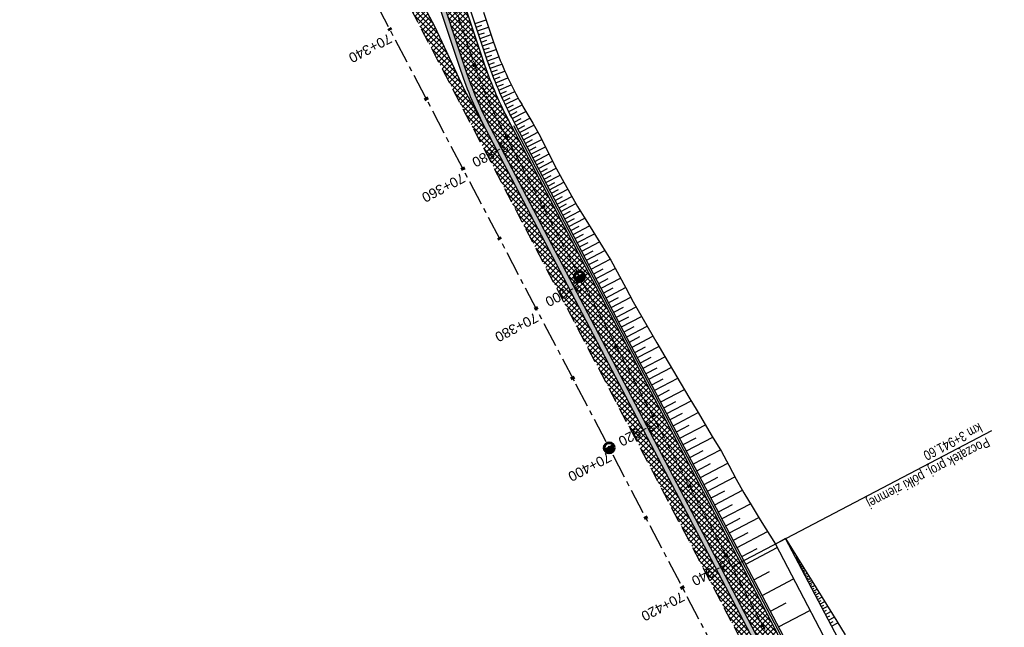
# Model space of a CAD drawing. Header units: metres. Extents: x 7529682 to 7533704, y 5721210 to 5727842.
# Tile 7 of 64: x 7531458 to 7531583, y 5724307 to 5724384. Entities that reach past the tile are written whole.
import ezdxf

# ---------------------------------------------------------------- set-up
doc = ezdxf.new("R2010")
doc.units = ezdxf.units.M
doc.linetypes.add('CENTER', pattern=[50.800000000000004, 31.75, -6.35, 6.35, -6.35])
doc.linetypes.add('HIDDEN', pattern=[9.524999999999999, 6.35, -3.175])
for name, color, linetype in [('C-DROGI-SYTUACJA-ETYKIETY', 7, 'Continuous'), ('D-hatch-pobocza', 131, 'Continuous'), ('D-pobocza', 7, 'Continuous'), ('D-skarpa', 7, 'Continuous'), ('D-skarpa-kreskowanie', 7, 'Continuous')]:
    doc.layers.add(name, color=color, linetype=linetype)
doc.layers.add('D-bariery', color=7, linetype='FENCELINE2', lineweight=30, true_color=0xff0f0f)
doc.layers.add('D-hatch-ciag-pieszo-rowerowy', color=7, linetype='Continuous', lineweight=13, true_color=0xff9f80)
for name, color, linetype, lineweight in [('D-krawędzie', 7, 'Continuous', 30), ('D-obrzeża', 7, 'Continuous', 30), ('D-opisy', 7, 'Continuous', 30), ('D-oś', 10, 'CENTER', 30), ('D-ścieki', 7, 'Continuous', 30)]:
    doc.layers.add(name, color=color, linetype=linetype, lineweight=lineweight)
doc.layers.add('poprzeczki', color=7, linetype='Continuous', true_color=0x0000c7)
doc.styles.add('2mm08', font='arial.ttf', dxfattribs={"width": 0.8})
doc.styles.get("Standard").update_dxf_attribs({"font": 'arial.ttf'})
doc.linetypes.add('FENCELINE2', pattern='A,6.35,-2.54,[132,ltypeshp.shx,S=2.54,R=0,X=-2.54,Y=0],-2.54,25.4', length=36.83)
pattern_1 = [(45, (0, 0), (-0.3367596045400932, 0.3367596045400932), []), (135, (0, 0), (-0.3367596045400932, -0.3367596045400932), [])]

# ---------------------------------------------------------------- blocks, each defined once
blk = doc.blocks.new('kilometraz')
at = {"linetype": 'ByBlock', "lineweight": -2}
blk.add_hatch(color=0, dxfattribs=at).paths.add_polyline_path([(0, -0.28125, 0.4142135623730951), (0.28125, 0, 0.4142135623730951), (0, 0.28125)])
at = {"color": 0, "linetype": 'ByBlock', "lineweight": -2}
blk.add_line((0, 0.28125), (0, -0.28125), dxfattribs=at)
blk.add_circle((0, 0), 0.28125, dxfattribs=at)
blk = doc.blocks.new('AeccTickLine')
at = {"color": 0, "linetype": 'ByBlock', "lineweight": -2}
blk.add_line((0, 1), (-3.673819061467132e-16, -1), dxfattribs=at)

msp = doc.modelspace()

# ---------------------------------------------------------------- hatches: boundary and pattern name
at = {"layer": 'D-hatch-ciag-pieszo-rowerowy'}
h = msp.add_hatch(dxfattribs=at)
h.set_pattern_fill('ANSI37', color=256, scale=0.15, style=0)
h.set_pattern_definition(pattern_1)
edge = h.paths.add_edge_path()
edge.add_line((7531514.415650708, 5724387.617508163), (7531511.983512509, 5724387.007835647))
edge.add_line((7531511.983512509, 5724387.007835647), (7531515.04272666, 5724377.850002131))
edge.add_arc((7531562.466623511, 5724393.692161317), 50.00000000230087, 198.4721210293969, 207.666255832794)
edge.add_line((7531518.183261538, 5724370.476135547), (7531533.76163089, 5724340.761206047))
edge.add_line((7531533.76163089, 5724340.761206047), (7531558.998259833, 5724292.587044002))
edge.add_line((7531558.998259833, 5724292.587044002), (7531560.262448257, 5724290.175655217))
edge.add_line((7531560.262448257, 5724290.175655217), (7531563.059394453, 5724290.221480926))
edge.add_line((7531563.059394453, 5724290.221480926), (7531559.088841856, 5724297.795151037))
edge.add_line((7531559.088841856, 5724297.795151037), (7531533.852572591, 5724345.968626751))
edge.add_line((7531533.852572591, 5724345.968626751), (7531520.493826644, 5724371.449740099))
edge.add_arc((7531564.777188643, 5724394.66576581), 49.99999999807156, 198.4721210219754, 207.6662557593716, ccw=False)
edge.add_line((7531517.353291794, 5724378.823606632), (7531514.415650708, 5724387.617508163))
at = {"layer": 'D-hatch-pobocza'}
h = msp.add_hatch(dxfattribs=at)
h.set_pattern_fill('ANSI37', color=256, scale=0.15, style=0)
h.set_pattern_definition(pattern_1)
h.paths.add_polyline_path([(7531488.16, 5724427.12), (7531481.150587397, 5724441.171784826), (7531479.92528069, 5724439.394137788), (7531491.799589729, 5724416.76024859), (7531516.434946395, 5724369.562363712), (7531517.651861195, 5724370.197543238), (7531514.91, 5724375.29), (7531511.16, 5724383.25), (7531499.95, 5724404.19)])
h = msp.add_hatch(dxfattribs=at)
h.set_pattern_fill('ANSI37', color=256, scale=0.15, style=0)
h.set_pattern_definition(pattern_1)
h.paths.add_polyline_path([(7531607.891778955, 5724199.074953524, -0.04242732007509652), (7531605.100171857, 5724203.442839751), (7531592.615319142, 5724227.198197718), (7531571.091482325, 5724268.227489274), (7531558.466772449, 5724292.308617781), (7531533.230230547, 5724340.482613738), (7531517.651861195, 5724370.197543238), (7531516.434946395, 5724369.562363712), (7531531.900107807, 5724339.93328556), (7531557.226635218, 5724291.658956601), (7531569.851546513, 5724267.577443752), (7531591.375556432, 5724226.547822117), (7531608.842498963, 5724193.312870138), (7531611.311824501, 5724194.608572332)])
at = {"layer": 'D-ścieki', "linetype": 'ByBlock', "true_color": 0x00cccc}
h = msp.add_hatch(color=132, dxfattribs=at)
edge = h.paths.add_edge_path()
edge.add_line((7531611.374027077, 5724194.527339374), (7531611.850669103, 5724194.89177396))
edge.add_line((7531611.850669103, 5724194.89177396), (7531608.368157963, 5724199.439731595))
edge.add_arc((7531632.187108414, 5724217.678635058), 30.00000000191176, 207.7245952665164, 217.4423922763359, ccw=False)
edge.add_line((7531605.631288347, 5724203.721972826), (7531593.146646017, 5724227.476930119))
edge.add_line((7531593.146646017, 5724227.476930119), (7531571.622883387, 5724268.506080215))
edge.add_line((7531571.622883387, 5724268.506080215), (7531558.998259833, 5724292.587044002))
edge.add_line((7531558.998259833, 5724292.587044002), (7531533.76163089, 5724340.761206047))
edge.add_line((7531533.76163089, 5724340.761206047), (7531518.183261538, 5724370.476135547))
edge.add_arc((7531562.46662351, 5724393.692161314), 49.99999999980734, 198.4721210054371, 207.666255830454, ccw=False)
edge.add_line((7531515.042726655, 5724377.850002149), (7531511.283397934, 5724389.103646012))
edge.add_line((7531511.283397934, 5724389.103646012), (7531506.470491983, 5724397.337407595))
edge.add_line((7531506.470491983, 5724397.337407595), (7531505.95249533, 5724397.03462142))
edge.add_line((7531505.95249533, 5724397.03462142), (7531510.734016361, 5724388.854552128))
edge.add_line((7531510.734016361, 5724388.854552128), (7531514.473639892, 5724377.659896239))
edge.add_arc((7531562.466623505, 5724393.692161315), 50.59999999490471, 198.4721210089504, 207.6662558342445)
edge.add_line((7531517.651861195, 5724370.197543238), (7531533.230230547, 5724340.482613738))
edge.add_line((7531533.230230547, 5724340.482613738), (7531558.466772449, 5724292.308617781))
edge.add_line((7531558.466772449, 5724292.308617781), (7531571.091482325, 5724268.227489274))
edge.add_line((7531571.091482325, 5724268.227489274), (7531592.615319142, 5724227.198197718))
edge.add_line((7531592.615319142, 5724227.198197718), (7531605.100171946, 5724203.442839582))
edge.add_arc((7531632.187108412, 5724217.678635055), 30.59999999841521, 207.7245952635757, 217.442392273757)
edge.add_line((7531607.891778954, 5724199.074953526), (7531611.374027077, 5724194.527339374))

# ---------------------------------------------------------------- linework, layer by layer
at = {"layer": 'D-bariery', "ltscale": 0.05, "flags": 128}
msp.add_lwpolyline([(7531615.017553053, 5724196.553332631), (7531608.427972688, 5724205.158942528, -0.04242731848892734), (7531605.941982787, 5724209.048644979), (7531593.457340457, 5724232.803602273), (7531571.9345425, 5724273.830915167), (7531559.310258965, 5724297.911230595), (7531534.074025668, 5724346.084637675), (7531521.203213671, 5724370.635042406)], format="xyb", dxfattribs=at)
at = {"layer": 'D-krawędzie', "linetype": 'HIDDEN', "ltscale": 0.3, "flags": 128}
msp.add_lwpolyline([(7530572.009999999, 5726166.06), (7530599.74, 5726113.52), (7530641.555222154, 5726032.007915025), (7530660.960861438, 5725995.070069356), (7530689.128213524, 5725941.540167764), (7530707.335918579, 5725907.031820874), (7530725.255781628, 5725873.092686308), (7530743.969545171, 5725837.653904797), (7530770.526708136, 5725787.119408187), (7530787.864146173, 5725754.266918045), (7530809.897571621, 5725712.541613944), (7530824.739035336, 5725684.389287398), (7530840.856259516, 5725653.693092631), (7530860.675070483, 5725616.154465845), (7530865.283000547, 5725607.394015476), (7530878.050274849, 5725583.079962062), (7530918.171722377, 5725507.178125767), (7530950.162943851, 5725446.305402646), (7530993.419108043, 5725364.264712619), (7531022.766433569, 5725308.719304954), (7531053.80955549, 5725249.872416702), (7531081.165622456, 5725197.874670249), (7531103.902359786, 5725154.540603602), (7531128.123220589, 5725108.448161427), (7531149.3, 5725068.249999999), (7531167.380094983, 5725033.766927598), (7531197.164745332, 5724976.987689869), (7531228.151004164, 5724918.034426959), (7531253.152837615, 5724870.491119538), (7531286.7961686, 5724806.653565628), (7531306.739858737, 5724768.664832), (7531335.094443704, 5724714.652299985), (7531357.3191504, 5724672.438740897), (7531373.644908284, 5724641.454376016), (7531392.161870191, 5724605.998675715), (7531418.480331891, 5724555.852756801), (7531439.726902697, 5724515.582472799), (7531476.36, 5724446.19), (7531491.799589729, 5724416.76024859), (7531531.900107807, 5724339.93328556), (7531557.226635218, 5724291.658956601), (7531569.851546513, 5724267.577443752), (7531591.375556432, 5724226.547822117), (7531610.003879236, 5724191.103071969), (7531616.882991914, 5724177.998849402), (7531629.984986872, 5724153.025496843), (7531641.006768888, 5724132.021778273), (7531664.906257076, 5724087.616922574), (7531677.64401952, 5724064.785715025), (7531683.112433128, 5724054.988140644), (7531686.752875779, 5724048.180044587), (7531695.447538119, 5724031.696667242), (7531703.748818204, 5724015.917210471), (7531709.214143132, 5724005.513965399), (7531719.388607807, 5723986.14687362), (7531726.295217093, 5723973.000144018), (7531732.740794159, 5723960.735633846), (7531735.13, 5723956.19)], dxfattribs=at)
at = {"layer": 'D-obrzeża'}
msp.add_lwpolyline([(7531614.793854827, 5724196.435965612), (7531608.229481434, 5724205.006951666, -0.04242731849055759), (7531605.720684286, 5724208.932339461), (7531593.236041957, 5724232.687296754), (7531571.713156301, 5724273.71477667), (7531559.088841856, 5724297.795151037), (7531533.852572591, 5724345.968626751), (7531520.493826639, 5724371.449740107, -0.04013851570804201), (7531517.353291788, 5724378.823606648), (7531511.965880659, 5724394.950955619, 0.04013851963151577), (7531508.825345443, 5724402.324822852), (7531499.308193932, 5724420.478293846), (7531486.378668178, 5724445.111809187)], format="xyb", dxfattribs=at)
at = {"layer": 'D-opisy'}
msp.add_line((7531548.867722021, 5724314.655581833), (7531581.877979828, 5724331.966588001), dxfattribs=at)
at = {"layer": 'D-oś', "ltscale": 0.03}
msp.add_lwpolyline([(7531474.815809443, 5724464.451899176), (7531498.201389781, 5724419.897359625), (7531507.671593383, 5724401.833439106), (7531507.671593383, 5724401.833439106), (7531507.671593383, 5724401.833439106, -0.04013851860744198), (7531510.812128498, 5724394.459572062), (7531516.19647874, 5724378.341385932, 0.04013851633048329), (7531519.337013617, 5724370.967519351), (7531605.616191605, 5724206.442252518, 0.0426524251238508), (7531608.365594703, 5724202.136137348), (7531614.256663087, 5724194.442743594, -0.04259237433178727), (7531617.002724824, 5724190.14299819)], format="xyb", dxfattribs=at)
at = {"layer": 'D-oś', "ltscale": 0.1}
msp.add_lwpolyline([(7531812.380848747, 5723798.616780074), (7531655.397024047, 5724097.899918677), (7531637.916099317, 5724130.379189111), (7531626.885633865, 5724151.399455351), (7531613.784040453, 5724176.372042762), (7531606.905700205, 5724189.474794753), (7531588.276149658, 5724224.921883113), (7531566.751706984, 5724265.952329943), (7531554.126292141, 5724290.034803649), (7531528.890461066, 5724338.207443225), (7531488.682972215, 5724414.901138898), (7531465.30154836, 5724459.447768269)], dxfattribs=at)
at = {"layer": 'D-pobocza'}
msp.add_lwpolyline([(7531615.242182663, 5724196.671188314), (7531608.626463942, 5724205.31093339, -0.04242731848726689), (7531606.163281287, 5724209.164950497), (7531593.678814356, 5724232.919573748), (7531572.155990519, 5724273.946935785), (7531559.531748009, 5724298.027172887), (7531534.295406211, 5724346.200787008), (7531520.936660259, 5724371.681900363, -0.04013851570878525), (7531517.827530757, 5724378.982028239), (7531512.427381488, 5724395.147509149, 0.04013851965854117), (7531509.286846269, 5724402.521376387), (7531499.751027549, 5724420.71045411), (7531486.84067216, 5724445.307445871)], format="xyb", dxfattribs=at)
msp.add_lwpolyline([(7531517.651861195, 5724370.197543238), (7531514.91, 5724375.29), (7531511.16, 5724383.25), (7531499.95, 5724404.19), (7531488.16, 5724427.12), (7531481.150587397, 5724441.171784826)], dxfattribs=at)
at = {"layer": 'D-skarpa', "linetype": 'Continuous'}
for points in [[(7531517.345356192, 5724385.044004), (7531518.006343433, 5724383.156168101), (7531518.639826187, 5724381.259144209), (7531519.312746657, 5724379.381258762), (7531519.485844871, 5724378.941308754), (7531519.66144029, 5724378.508210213), (7531519.841421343, 5724378.077149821), (7531520.025764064, 5724377.648173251), (7531520.214443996, 5724377.221325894), (7531520.407436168, 5724376.796652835), (7531520.605850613, 5724376.374668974), (7531520.809834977, 5724375.955532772), (7531521.018013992, 5724375.538745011), (7531521.230359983, 5724375.124348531), (7531521.446844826, 5724374.712385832), (7531521.667439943, 5724374.302899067), (7531521.89211631, 5724373.895930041), (7531522.120844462, 5724373.491520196, 0.005233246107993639), (7531522.598296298, 5724372.677281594), (7531522.598841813, 5724372.676404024), (7531523.614953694, 5724370.971421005), (7531524.586233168, 5724369.222446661), (7531526.379162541, 5724365.646030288), (7531527.316705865, 5724363.879364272), (7531529.282269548, 5724360.393479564), (7531530.338518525, 5724358.689064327), (7531532.460744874, 5724355.285335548), (7531533.504972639, 5724353.57461623), (7531535.40077017, 5724350.052145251), (7531536.353339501, 5724348.293359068), (7531539.345209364, 5724343.087356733), (7531540.365304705, 5724341.363982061), (7531543.43363747, 5724336.198077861), (7531544.45655143, 5724334.476181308), (7531546.392282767, 5724331.220221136), (7531547.542988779, 5724329.319771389), (7531548.498723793, 5724327.562645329), (7531549.421371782, 5724325.788168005), (7531550.408751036, 5724324.047636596), (7531551.435682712, 5724322.327846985), (7531552.478186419, 5724320.61622355), (7531554.397678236, 5724317.524953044)], [(7531620.633293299, 5724199.499724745), (7531613.390254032, 5724208.958714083, -0.04242731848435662), (7531611.474445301, 5724211.956282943), (7531598.989978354, 5724235.710906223), (7531577.469259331, 5724276.734259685), (7531564.845758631, 5724300.813082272), (7531555.700937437, 5724318.269617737), (7531554.397678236, 5724317.524953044), (7531563.517255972, 5724300.116604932), (7531576.140942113, 5724276.037428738), (7531597.662187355, 5724235.013073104), (7531610.146654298, 5724211.258449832, 0.04242731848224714), (7531612.199306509, 5724208.046768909), (7531619.28551564, 5724198.792590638)]]:
    msp.add_lwpolyline(points, format="xyb", dxfattribs=at)
msp.add_lwpolyline([(7531555.700937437, 5724318.269617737), (7531557.984272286, 5724314.592391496), (7531559.041241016, 5724312.885691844), (7531562.199559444, 5724307.763388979), (7531563.252445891, 5724306.047037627)], dxfattribs=at)
at = {"layer": 'D-skarpa-kreskowanie', "linetype": 'Continuous'}
for p, q in [((7531516.274231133, 5724383.63186923, 109.8432171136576), (7531517.675849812, 5724384.100086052, 108.8579973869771)), ((7531516.432652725, 5724383.157630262, 109.8574899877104), (7531517.136874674, 5724383.392878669, 109.3624813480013)), ((7531516.591074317, 5724382.683391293, 109.8717628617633), (7531518.006343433, 5724383.156168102, 108.8769480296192)), ((7531516.749495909, 5724382.209152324, 109.8860357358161), (7531517.457105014, 5724382.445532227, 109.3886462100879)), ((7531516.9079175, 5724381.734913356, 109.9003086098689), (7531518.32308481, 5724382.207656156, 108.9055653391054)), ((7531517.066339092, 5724381.260674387, 109.9145814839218), (7531517.773897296, 5724381.497037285, 109.4172277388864)), ((7531517.224760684, 5724380.786435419, 109.9288543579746), (7531518.639826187, 5724381.25914421, 108.9341826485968)), ((7531517.383182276, 5724380.31219645, 109.9431272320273), (7531518.095857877, 5724380.550268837, 109.442176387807)), ((7531517.541603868, 5724379.837957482, 109.95740010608), (7531518.977240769, 5724380.317538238, 108.9482684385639)), ((7531517.70002546, 5724379.363718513, 109.9716729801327), (7531518.42298676, 5724379.605226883, 109.4634921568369)), ((7531517.858448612, 5724378.889480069, 109.9859528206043), (7531519.314742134, 5724379.376187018, 108.9622535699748)), ((7531518.019470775, 5724378.416118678, 110.000743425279), (7531518.75588691, 5724378.67074931, 109.4812530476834)), ((7531518.185383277, 5724377.944449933, 110.01553402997), (7531519.674591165, 5724378.476713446, 108.9611654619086)), ((7531518.356168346, 5724377.4745243, 110.030324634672), (7531519.108874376, 5724377.752381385, 109.4953933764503)), ((7531518.531807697, 5724377.006392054, 110.0451152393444), (7531520.053244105, 5724377.58600563, 108.9596528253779)), ((7531518.712282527, 5724376.540103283, 110.0599058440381), (7531519.480918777, 5724376.842084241, 109.5093218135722)), ((7531518.897573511, 5724376.075707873, 110.0746964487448), (7531520.450734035, 5724376.704567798, 108.957538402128)), ((7531519.087660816, 5724375.613255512, 110.0894870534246), (7531519.872713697, 5724375.940625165, 109.5224036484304)), ((7531519.282524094, 5724375.15279568, 110.1042776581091), (7531520.870371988, 5724375.834333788, 108.9522539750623)), ((7531519.482142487, 5724374.69437764, 110.119068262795), (7531520.284804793, 5724375.048791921, 109.5340828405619)), ((7531519.686494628, 5724374.238050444, 110.1338588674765), (7531521.309021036, 5724374.974659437, 108.9458510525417)), ((7531519.895558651, 5724373.783862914, 110.1486494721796), (7531520.715280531, 5724374.166301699, 109.5455824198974)), ((7531520.109312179, 5724373.331863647, 110.163440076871), (7531521.76537932, 5724374.125495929, 108.9390908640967)), ((7531520.327732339, 5724372.882101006, 110.1782306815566), (7531521.163925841, 5724373.29353648, 109.55690436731)), ((7531520.550795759, 5724372.434623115, 110.1930212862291), (7531522.239189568, 5724373.287214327, 108.9319774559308)), ((7531520.778478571, 5724371.989477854, 110.2078118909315), (7531521.630517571, 5724372.430873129, 109.568050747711)), ((7531521.009625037, 5724371.546116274, 110.2223349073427), (7531522.733643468, 5724372.450213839, 108.924471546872)), ((7531521.241838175, 5724371.103310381, 110.2366077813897), (7531522.115917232, 5724371.561688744, 109.5785897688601)), ((7531521.474051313, 5724370.660504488, 110.2508806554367), (7531523.246349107, 5724371.589920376, 108.9166719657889)), ((7531521.706405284, 5724370.217430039, 110.2651621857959), (7531522.604631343, 5724370.688471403, 109.588965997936)), ((7531521.938759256, 5724369.774355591, 110.2794437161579), (7531523.751742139, 5724370.725107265, 108.9146067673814)), ((7531522.176447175, 5724369.32110987, 110.2940530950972), (7531523.088367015, 5724369.799332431, 109.6075480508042)), ((7531522.414135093, 5724368.86786415, 110.3086624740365), (7531524.248831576, 5724369.830002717, 108.9274792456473)), ((7531522.654669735, 5724368.409190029, 110.323446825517), (7531523.577511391, 5724368.89314013, 109.628719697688)), ((7531522.895204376, 5724367.950515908, 110.3382311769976), (7531524.739115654, 5724368.917486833, 108.9501109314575)), ((7531523.136947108, 5724367.489538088, 110.3530897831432), (7531524.054688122, 5724367.970813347, 109.6622024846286)), ((7531523.378689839, 5724367.028560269, 110.3679483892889), (7531525.205742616, 5724367.986690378, 108.9925194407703)), ((7531523.618222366, 5724366.571797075, 110.3826711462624), (7531524.527572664, 5724367.048672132, 109.6981004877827)), ((7531523.857754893, 5724366.11503388, 110.3973939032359), (7531525.668103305, 5724367.064404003, 109.0345402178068)), ((7531524.095097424, 5724365.662446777, 110.4119820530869), (7531524.996133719, 5724366.134961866, 109.7336702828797)), ((7531524.332439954, 5724365.209859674, 110.426570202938), (7531526.126236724, 5724366.150549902, 109.0761768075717)), ((7531524.567612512, 5724364.761410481, 110.441024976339), (7531525.460410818, 5724365.229605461, 109.768914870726)), ((7531524.802785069, 5724364.31296129, 110.45547974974), (7531526.589392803, 5724365.249881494, 109.1104983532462)), ((7531525.03701512, 5724363.866309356, 110.4698765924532), (7531525.931414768, 5724364.3353441, 109.7965609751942)), ((7531525.27124517, 5724363.419657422, 110.4842734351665), (7531527.062236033, 5724364.358876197, 109.1359923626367)), ((7531525.506049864, 5724362.971909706, 110.4987055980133), (7531526.402643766, 5724363.442095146, 109.8237381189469)), ((7531525.740854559, 5724362.524161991, 110.5131377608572), (7531527.546832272, 5724363.471240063, 109.1535743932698)), ((7531525.977624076, 5724362.072667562, 110.52769069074), (7531526.887486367, 5724362.549811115, 109.8427345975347)), ((7531526.214393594, 5724361.621173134, 110.5422436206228), (7531528.047865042, 5724362.582669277, 109.1619826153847)), ((7531526.45476763, 5724361.162805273, 110.5570181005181), (7531527.378481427, 5724361.647212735, 109.8616344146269)), ((7531526.695141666, 5724360.70443741, 110.5717925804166), (7531528.556525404, 5724361.680571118, 109.1705188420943)), ((7531526.939175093, 5724360.239091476, 110.5867919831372), (7531527.876951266, 5724360.730873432, 109.8808219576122)), ((7531527.183208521, 5724359.773745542, 110.6017913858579), (7531529.072929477, 5724360.764739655, 109.1791850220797)), ((7531527.430957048, 5724359.301315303, 110.6170191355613), (7531528.384982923, 5724359.801618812, 109.8988161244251)), ((7531527.678705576, 5724358.828885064, 110.6322468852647), (7531529.620737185, 5724359.847311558, 109.1702603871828)), ((7531527.9333122, 5724358.343377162, 110.6478961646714), (7531528.921788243, 5724358.861746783, 109.9037586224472)), ((7531528.187918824, 5724357.857869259, 110.663545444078), (7531530.199791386, 5724358.912921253, 109.1489817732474)), ((7531528.451681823, 5724357.354901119, 110.6797575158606), (7531529.476077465, 5724357.892107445, 109.908579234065)), ((7531528.715444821, 5724356.851932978, 110.6959695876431), (7531530.801793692, 5724357.946041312, 109.125339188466)), ((7531528.988971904, 5724356.330345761, 110.7127818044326), (7531530.051620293, 5724356.88761232, 109.9128063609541)), ((7531529.262498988, 5724355.808758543, 110.729594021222), (7531531.426743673, 5724356.943716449, 109.1003226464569)), ((7531529.546238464, 5724355.267697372, 110.7470339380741), (7531530.648561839, 5724355.845770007, 109.9171906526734)), ((7531529.829977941, 5724354.7266362, 110.7644738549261), (7531532.075026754, 5724355.903968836, 109.0743720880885)), ((7531530.1243111, 5724354.165373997, 110.7825649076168), (7531531.267790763, 5724354.765029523, 109.9217386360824)), ((7531530.418644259, 5724353.604111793, 110.8006559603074), (7531532.742950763, 5724354.823008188, 109.0508879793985)), ((7531530.723368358, 5724353.023035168, 110.8193856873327), (7531531.9044469, 5724353.642408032, 109.9302544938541)), ((7531531.028092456, 5724352.441958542, 110.8381154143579), (7531533.42810012, 5724353.700553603, 109.031358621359)), ((7531531.342741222, 5724351.841956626, 110.8574551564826), (7531532.549516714, 5724352.474805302, 109.9489789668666)), ((7531531.657389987, 5724351.24195471, 110.8767948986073), (7531534.077392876, 5724352.511035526, 109.0549854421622)), ((7531531.974660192, 5724350.636953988, 110.8962957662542), (7531533.187914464, 5724351.273200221, 109.9829422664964)), ((7531532.291930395, 5724350.031953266, 110.915796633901), (7531534.724944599, 5724351.307857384, 109.0841920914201)), ((7531532.610906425, 5724349.423699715, 110.935402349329), (7531533.830683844, 5724350.063366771, 110.0171381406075)), ((7531532.929882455, 5724348.815446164, 110.9550080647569), (7531535.37597793, 5724350.09821027, 109.1135557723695)), ((7531533.250573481, 5724348.203922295, 110.974719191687), (7531534.477654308, 5724348.847419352, 110.0509568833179)), ((7531533.571264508, 5724347.592398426, 110.9944303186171), (7531536.033614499, 5724348.883686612, 109.1407414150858)), ((7531533.894086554, 5724346.976810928, 111.0142724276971), (7531535.129649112, 5724347.624755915, 110.0841249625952)), ((7531534.2169086, 5724346.36122343, 111.034114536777), (7531536.711819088, 5724347.66958676, 109.1559136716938)), ((7531534.543999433, 5724345.737495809, 111.0542190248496), (7531535.803504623, 5724346.397996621, 110.1060472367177)), ((7531534.871090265, 5724345.113768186, 111.0743235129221), (7531537.41420054, 5724346.447408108, 109.1598372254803)), ((7531535.204500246, 5724344.477990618, 111.0948164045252), (7531536.488338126, 5724345.151251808, 110.1283266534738)), ((7531535.537910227, 5724343.84221305, 111.1153092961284), (7531538.13015147, 5724345.201617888, 109.1638365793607)), ((7531535.877761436, 5724343.194152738, 111.1361980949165), (7531537.186402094, 5724343.880420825, 110.1510364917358)), ((7531536.217612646, 5724342.546092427, 111.1570868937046), (7531538.859934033, 5724343.93175994, 109.1679131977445)), ((7531536.564029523, 5724341.885512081, 111.17837924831), (7531537.89795213, 5724342.585038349, 110.1741850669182)), ((7531536.910446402, 5724341.224931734, 111.1996716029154), (7531539.60972908, 5724342.640470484, 109.1676167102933)), ((7531537.264331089, 5724340.550111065, 111.2214229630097), (7531538.631353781, 5724341.266995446, 110.1923106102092)), ((7531537.618215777, 5724339.875290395, 111.243174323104), (7531540.387080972, 5724341.327319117, 109.1587368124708)), ((7531537.981222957, 5724339.183074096, 111.2654863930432), (7531539.384009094, 5724339.91871329, 110.2094508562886)), ((7531538.344230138, 5724338.490857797, 111.2877984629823), (7531541.18650949, 5724339.981385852, 109.1480938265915)), ((7531538.716862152, 5724337.780287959, 111.3107021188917), (7531540.156841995, 5724338.535432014, 110.2266666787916)), ((7531539.089494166, 5724337.069718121, 111.3336057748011), (7531542.007134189, 5724338.599766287, 109.1371686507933)), ((7531539.472006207, 5724336.340308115, 111.3571167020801), (7531540.950165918, 5724337.115474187, 110.2443389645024)), ((7531539.85451825, 5724335.610898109, 111.3806276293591), (7531542.84951707, 5724337.181514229, 109.1259538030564)), ((7531540.247172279, 5724334.862148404, 111.4047619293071), (7531541.764524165, 5724335.657867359, 110.2624798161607)), ((7531540.639826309, 5724334.113398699, 111.4288962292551), (7531543.714272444, 5724335.725678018, 109.1144134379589)), ((7531541.042896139, 5724333.344787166, 111.4536707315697), (7531542.60052789, 5724334.161629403, 110.2810654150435)), ((7531541.445965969, 5724332.576175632, 111.4784452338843), (7531544.602132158, 5724334.231310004, 109.1024425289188)), ((7531541.859749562, 5724331.787134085, 111.5038782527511), (7531543.458917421, 5724332.625758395, 110.3000040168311)), ((7531542.273533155, 5724330.998092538, 111.5293112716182), (7531545.514038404, 5724332.697455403, 109.08981703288)), ((7531542.698373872, 5724330.187966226, 111.5554239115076), (7531544.340274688, 5724331.04900025, 110.3193797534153)), ((7531543.123214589, 5724329.377839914, 111.5820368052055), (7531546.451125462, 5724331.12303942, 109.0767424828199)), ((7531543.559514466, 5724328.545862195, 111.6129982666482), (7531545.249069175, 5724329.431886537, 110.3410796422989)), ((7531543.995814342, 5724327.713884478, 111.6439597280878), (7531547.426122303, 5724329.512782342, 109.0615795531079)), ((7531544.895263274, 5724325.998730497, 111.7077879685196), (7531548.360849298, 5724327.816128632, 109.0988500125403)), ((7531544.445538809, 5724326.856307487, 111.6758738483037), (7531546.17182395, 5724327.761593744, 110.3763040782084)), ((7531545.349612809, 5724325.132333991, 111.740030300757), (7531547.083274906, 5724326.041488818, 110.4349070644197)), ((7531545.803962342, 5724324.265937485, 111.7722726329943), (7531549.268251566, 5724326.082655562, 109.1643109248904)), ((7531546.258141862, 5724323.399865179, 111.8045029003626), (7531547.999224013, 5724324.312911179, 110.4937937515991)), ((7531546.712321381, 5724322.533792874, 111.836733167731), (7531550.223103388, 5724324.374892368, 109.1937710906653)), ((7531547.172596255, 5724321.656097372, 111.8693959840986), (7531548.948569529, 5724322.587440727, 110.5324203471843)), ((7531547.632871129, 5724320.77840187, 111.9020588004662), (7531551.233418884, 5724322.666575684, 109.1915199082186)), ((7531548.104914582, 5724319.878264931, 111.9355567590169), (7531549.932533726, 5724320.836692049, 110.5597014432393)), ((7531548.576958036, 5724318.978127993, 111.9690547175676), (7531552.289953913, 5724320.925271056, 109.1738634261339)), ((7531549.063743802, 5724318.049879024, 112.0035988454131), (7531550.952654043, 5724319.040447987, 110.5816027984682)), ((7531549.550529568, 5724317.121630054, 112.0381429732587), (7531553.395941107, 5724319.138213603, 109.1432674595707)), ((7531550.130830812, 5724315.972569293), (7531552.08853735, 5724316.999215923, -1.47378678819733))]:
    msp.add_line(p, q, dxfattribs=at)
at = {"layer": 'D-skarpa-kreskowanie'}
for p, q in [((7531550.629317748, 5724315.021008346), (7531554.615473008, 5724317.109204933)), ((7531556.972552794, 5724315.84223309), (7531557.061455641, 5724315.888805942)), ((7531557.020896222, 5724315.749950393), (7531557.205461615, 5724315.846637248)), ((7531557.071077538, 5724315.654159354), (7531557.166868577, 5724315.70434067)), ((7531557.123166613, 5724315.554726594), (7531557.322032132, 5724315.658904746)), ((7531557.177235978, 5724315.451513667), (7531557.280448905, 5724315.505583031)), ((7531557.233360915, 5724315.344376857), (7531557.447634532, 5724315.456626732)), ((7531557.291619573, 5724315.233166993), (7531557.402829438, 5724315.291425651)), ((7531551.67341604, 5724313.027930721), (7531553.666493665, 5724314.072029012)), ((7531557.35209307, 5724315.117729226), (7531557.582968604, 5724315.238676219)), ((7531557.414865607, 5724314.997902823), (7531557.534692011, 5724315.06067536)), ((7531557.48002459, 5724314.873520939), (7531557.728788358, 5724315.003838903)), ((7531557.547660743, 5724314.744410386), (7531557.676771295, 5724314.81204654)), ((7531557.617868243, 5724314.610391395), (7531557.885906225, 5724314.750806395)), ((7531557.690744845, 5724314.471277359), (7531557.829858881, 5724314.544153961)), ((7531557.766353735, 5724314.326947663), (7531558.055013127, 5724314.478165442)), ((7531557.844788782, 5724314.177223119), (7531557.994513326, 5724314.255658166)), ((7531557.926155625, 5724314.021902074), (7531558.236797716, 5724314.18463576)), ((7531552.717514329, 5724311.034853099), (7531556.703669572, 5724313.123049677)), ((7531558.01056385, 5724313.860775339), (7531558.171690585, 5724313.945183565)), ((7531558.098127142, 5724313.693625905), (7531558.43242601, 5724313.868752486)), ((7531558.188963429, 5724313.52022865), (7531558.362360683, 5724313.611064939)), ((7531558.283195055, 5724313.340350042), (7531558.642952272, 5724313.528813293)), ((7531558.380948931, 5724313.153747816), (7531558.567551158, 5724313.251501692)), ((7531558.482356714, 5724312.960170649), (7531558.869511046, 5724313.162986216)), ((7531559.01348099, 5724312.930714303), (7531558.608881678, 5724312.718759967)), ((7531558.718673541, 5724312.509065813), (7531559.138013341, 5724312.728742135)), ((7531558.832500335, 5724312.291782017), (7531559.04978413, 5724312.40560881)), ((7531558.950460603, 5724312.066607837), (7531559.400808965, 5724312.302528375)), ((7531559.07270445, 5724311.833256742), (7531559.306055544, 5724311.955500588)), ((7531559.199387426, 5724311.5914318), (7531559.68303731, 5724311.844797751)), ((7531559.330670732, 5724311.340825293), (7531559.581277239, 5724311.4721086)), ((7531559.466721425, 5724311.081118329), (7531559.986135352, 5724311.353219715)), ((7531559.607712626, 5724310.811980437), (7531559.876850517, 5724310.952971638)), ((7531559.753823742, 5724310.533069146), (7531560.311646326, 5724310.825291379)), ((7531559.905240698, 5724310.244029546), (7531560.194280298, 5724310.395446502)), ((7531553.761612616, 5724309.041775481), (7531555.754690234, 5724310.085873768)), ((7531554.805710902, 5724307.048697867), (7531558.791866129, 5724309.136894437)), ((7531560.062156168, 5724309.94449384), (7531560.661227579, 5724310.258324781)), ((7531560.224769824, 5724309.634080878), (7531560.535182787, 5724309.796694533)), ((7531560.393288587, 5724309.312395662), (7531561.036659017, 5724309.649433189)), ((7531560.567926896, 5724308.979028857), (7531560.901293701, 5724309.153667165)), ((7531560.748906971, 5724308.633556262), (7531561.439852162, 5724308.995516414)), ((7531560.936459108, 5724308.275538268), (7531561.294477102, 5724308.463090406)), ((7531561.130821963, 5724307.904519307), (7531561.872859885, 5724308.293245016)), ((7531561.332242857, 5724307.520027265), (7531561.716734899, 5724307.721448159)), ((7531561.540833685, 5724307.121848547), (7531562.337191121, 5724307.539030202))]:
    msp.add_line(p, q, dxfattribs=at)
at = {"layer": 'D-ścieki'}
msp.add_lwpolyline([(7531611.374027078, 5724194.527339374), (7531607.891778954, 5724199.074953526, -0.04242731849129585), (7531605.100171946, 5724203.442839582), (7531592.615319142, 5724227.198197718), (7531571.091482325, 5724268.227489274), (7531558.466772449, 5724292.308617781), (7531533.230230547, 5724340.482613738), (7531517.651861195, 5724370.197543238, -0.04013851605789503), (7531514.473639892, 5724377.659896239), (7531510.734016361, 5724388.854552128), (7531505.95249533, 5724397.03462142), (7531506.470491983, 5724397.337407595), (7531511.283397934, 5724389.103646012), (7531515.042726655, 5724377.850002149, 0.04013851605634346), (7531518.183261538, 5724370.476135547), (7531533.76163089, 5724340.761206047), (7531558.998259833, 5724292.587044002), (7531571.622883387, 5724268.506080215), (7531593.146646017, 5724227.476930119), (7531605.631288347, 5724203.721972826, 0.04242731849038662), (7531608.368157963, 5724199.439731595), (7531611.850669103, 5724194.891773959)], format="xyb", close=True, dxfattribs=at)

# ---------------------------------------------------------------- block references
at = {"layer": 'C-DROGI-SYTUACJA-ETYKIETY', "color": 7, "linetype": 'Continuous', "lineweight": 60, "xscale": 0.25, "yscale": 0.25, "zscale": 0.25}
for p, rotation in [((7531505.456390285, 5724382.906715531), 297.6662554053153), ((7531510.099595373, 5724374.050043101), 297.6662554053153), ((7531514.74280046, 5724365.193370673), 297.6662554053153), ((7531519.386005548, 5724356.336698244), 297.6662554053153), ((7531524.029210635, 5724347.480025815), 297.6662554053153), ((7531528.672415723, 5724338.623353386), 297.6662554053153), ((7531537.953419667, 5724320.90717533), 297.6483493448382), ((7531542.593856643, 5724312.04905224), 297.6483493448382)]:
    msp.add_blockref('AeccTickLine', p, dxfattribs=dict(at, rotation=rotation))
at = {"layer": 'C-DROGI-SYTUACJA-ETYKIETY', "color": 10, "linetype": 'Continuous', "lineweight": 60, "xscale": 2.249999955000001, "yscale": 2.249999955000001, "zscale": 2.249999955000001, "rotation": 297.6483493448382}
msp.add_blockref('kilometraz', (7531533.312982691, 5724329.76529842), dxfattribs=at)
at = {"layer": 'poprzeczki', "color": 7, "linetype": 'Continuous', "lineweight": 60}
for p, xscale, yscale, zscale, rotation in [((7531516.19861109, 5724378.335004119), 0.2499999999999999, 0.2499999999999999, 0.2499999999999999, 288.4798314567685), ((7531520.258125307, 5724369.211056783), 0.25, 0.25, 0.25, 297.6730978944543), ((7531524.90238806, 5724360.354938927), 0.25, 0.25, 0.25, 297.6730978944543), ((7531534.190913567, 5724342.642703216), 0.25, 0.25, 0.25, 297.6730978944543), ((7531538.835176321, 5724333.78658536), 0.25, 0.25, 0.25, 297.6730978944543), ((7531543.479439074, 5724324.930467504), 0.25, 0.25, 0.25, 297.6730978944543), ((7531548.123701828, 5724316.074349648), 0.25, 0.25, 0.25, 297.6730978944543), ((7531552.767964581, 5724307.218231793), 0.25, 0.25, 0.25, 297.6730978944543)]:
    msp.add_blockref('AeccTickLine', p, dxfattribs=dict(at, xscale=xscale, yscale=yscale, zscale=zscale, rotation=rotation))
at = {"layer": 'poprzeczki', "color": 10, "linetype": 'Continuous', "lineweight": 60, "xscale": 2.249999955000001, "yscale": 2.249999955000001, "zscale": 2.249999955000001, "rotation": 297.6730978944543}
msp.add_blockref('kilometraz', (7531529.546650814, 5724351.498821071), dxfattribs=at)

# ---------------------------------------------------------------- texts
at = {"layer": 'C-DROGI-SYTUACJA-ETYKIETY', "color": 7}
for s, rotation, p in [('70+340', 207.6662554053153, (7531505.29838526, 5724382.400470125)), ('3+880', 207.6730978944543, (7531520.100180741, 5724368.70479251)), ('70+360', 207.6662554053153, (7531514.584795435, 5724364.687125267)), ('3+900', 207.6730978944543, (7531529.388706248, 5724350.992556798)), ('70+380', 207.6662554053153, (7531523.87120561, 5724346.973780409)), ('3+920', 207.6730978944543, (7531538.677231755, 5724333.280321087)), ('70+400', 207.6483493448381, (7531533.154819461, 5724329.259102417)), ('3+940', 207.6730978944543, (7531547.965757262, 5724315.568085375)), ('70+420', 207.6483493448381, (7531542.435693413, 5724311.542856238))]:
    msp.add_text(s, height=1.25, rotation=rotation, dxfattribs=at).set_placement(p)
at = {"layer": 'D-opisy', "insert": (7531581.003718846, 5724331.508114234), "char_height": 1.25, "attachment_point": 4, "rotation": 207.67309789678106, "style": '2mm08'}
msp.add_mtext('Początek proj. półki ziemnej\\Pkm 3+941.60', dxfattribs=at)

doc.saveas('drawing.dxf')
